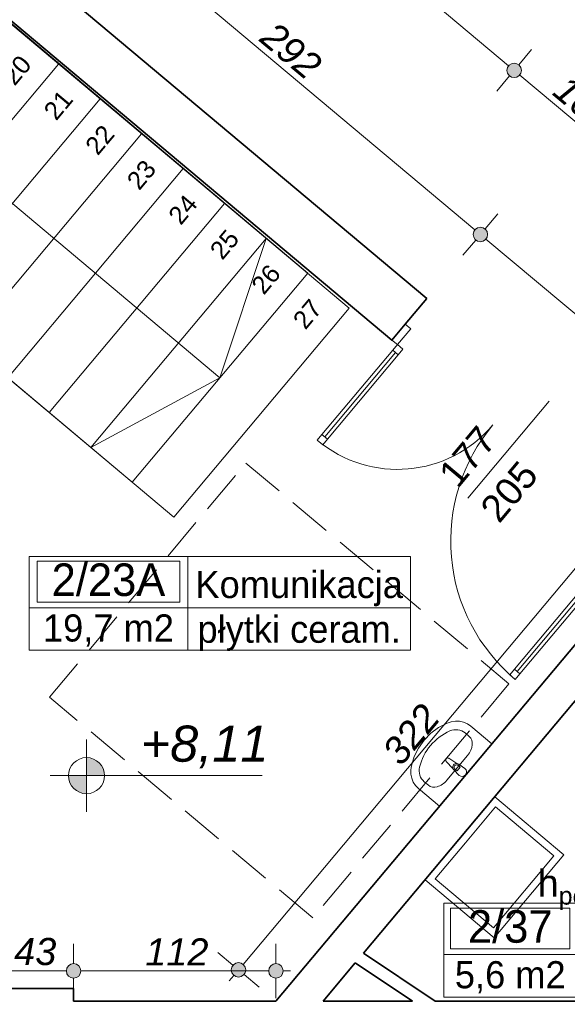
# Model space of a CAD drawing. Header units: millimetres. Extents: x -13944 to 84772, y -78836 to -35317.
# Tile 58 of 85: x 44869 to 47900, y -62132 to -56684. Entities that reach past the tile are written whole.
import ezdxf
from ezdxf.enums import TextEntityAlignment as Align

# ---------------------------------------------------------------- set-up
doc = ezdxf.new("R2010")
doc.units = ezdxf.units.MM
doc.header["$MEASUREMENT"] = 0
doc.linetypes.add('Krawędzie ukryte', pattern=[340, 240, -100])
for name, color, linetype, lineweight in [('0_Nr_pióra__3', 7, 'Continuous', 20), ('_podkład_Nr_pióra__1', 7, 'Continuous', 0), ('Drzwi ArchiCAD_Nr_pióra__1', 7, 'Continuous', 0), ('Konstrukcja - Schody_Nr_pióra__23', 8, 'Continuous', 20), ('Konstrukcja - Stropy_Nr_pióra__1', 7, 'Continuous', 0), ('Konstrukcja - Ściany zew_Nr_pióra__6', 7, 'Continuous', 35), ('Metryczki pomieszczeń ArchiCADa_Nr_pióra__1', 7, 'Continuous', 0), ('Wnetrze - Sanitariaty_Nr_pióra__22', 8, 'Continuous', 13), ('Wymiarowanie - Ogólne_Nr_pióra__82', 114, 'Continuous', 13), ('Wymiarowanie - Poziomy_Nr_pióra__1', 7, 'Continuous', 0), ('Znaczniki drzwi ArchiCADa_Nr_pióra__1', 7, 'Continuous', 0), ('Znaczniki drzwi ArchiCADa_Nr_pióra__7', 7, 'Continuous', 70)]:
    doc.layers.add(name, color=color, linetype=linetype, lineweight=lineweight)
for name, color, linetype in [('Elementy modelu - Strefy', 7, 'Continuous'), ('Wymiarowanie - Ogólne', 7, 'Continuous'), ('Wymiarowanie - Poziomy', 7, 'Continuous')]:
    doc.layers.add(name, color=color, linetype=linetype)
doc.styles.add('GENERATED_STYLE_1', font='txt')
doc.styles.add('GENERATED_STYLE_2', font='txt')
doc.styles.add('GENERATED_STYLE_3', font='txt')
doc.styles.add('GENERATED_STYLE_4', font='txt')
doc.dimstyles.new('GENERATED_STYLE__1', dxfattribs={"dimtxt": 150, "dimasz": 152, "dimexe": 0.18, "dimexo": 0, "dimgap": 0.09, "dimtad": 1, "dimlfac": 0.1, "dimzin": 0, "dimdsep": 46, "dimtxsty": 'GENERATED_STYLE_3', "dimblk": 'ARROWHEAD_11', "dimblk1": 'ARROWHEAD_11', "dimblk2": 'ARROWHEAD_11', "dimcen": 0.09, "dimclrd": 114, "dimclre": 114, "dimclrt": 114, "dimazin": 0, "dimtfac": 1, "dimtdec": 4, "dimtmove": 0, "dimatfit": 3, "dimfxl": 1, "dimtolj": 1, "dimtzin": 0, "dimarcsym": 0})

# ---------------------------------------------------------------- blocks, each defined once
blk = doc.blocks.new('Brudownik_2_37_38', base_point=(47950.8, -61856))
at = {"layer": 'Metryczki pomieszczeń ArchiCADa_Nr_pióra__1', "linetype": 'Continuous'}
for p, q in [((47216.8, -61573.1), (49159, -61573.1)), ((47216.8, -62091.7), (47216.8, -61573.1)), ((47253.5, -61599.1), (47914.1, -61599.1)), ((47253.5, -61825.3), (47253.5, -61599.1)), ((47914.1, -61599.1), (47914.1, -61825.3)), ((47950.8, -61573.1), (47950.8, -62091.7)), ((49159, -61573.1), (49159, -62091.7)), ((47914.1, -61825.3), (47253.5, -61825.3)), ((47216.8, -61856), (49159, -61856)), ((49159, -62091.7), (47216.8, -62091.7))]:
    blk.add_line(p, q, dxfattribs=at)
at = {"layer": 'Metryczki pomieszczeń ArchiCADa_Nr_pióra__1'}
for tag, height, style, p in [('ROOM_NUMBER', 180, 'GENERATED_STYLE_2', (47583.8, -61701)), ('ROOM_NAME', 150, 'GENERATED_STYLE_1', (48554.9, -61707.2)), ('ROOM_CALC_AREA', 150, 'GENERATED_STYLE_1', (47583.8, -61968)), ('floor_f', 150, 'GENERATED_STYLE_1', (48554.9, -61975.1))]:
    blk.add_attdef(tag, text='', height=height, dxfattribs=dict(at, style=style)).set_placement(p, align=Align.MIDDLE_CENTER)
blk = doc.blocks.new('Komunikacja_2_23A_44', base_point=(45799.5, -59937.5))
at = {"layer": 'Metryczki pomieszczeń ArchiCADa_Nr_pióra__1', "linetype": 'Continuous'}
for p, q in [((44921.5, -59654.7), (47032.1, -59654.7)), ((44921.5, -60173.2), (44921.5, -59654.7)), ((44965.4, -59680.6), (45755.6, -59680.6)), ((44965.4, -59906.9), (44965.4, -59680.6)), ((45755.6, -59680.6), (45755.6, -59906.9)), ((45799.5, -59654.7), (45799.5, -60173.2)), ((47032.1, -59654.7), (47032.1, -60173.2)), ((45755.6, -59906.9), (44965.4, -59906.9)), ((44921.5, -59937.5), (47032.1, -59937.5)), ((47032.1, -60173.2), (44921.5, -60173.2))]:
    blk.add_line(p, q, dxfattribs=at)
at = {"layer": 'Metryczki pomieszczeń ArchiCADa_Nr_pióra__1'}
for tag, height, style, p in [('ROOM_NUMBER', 180, 'GENERATED_STYLE_2', (45360.5, -59782.6)), ('ROOM_NAME', 150, 'GENERATED_STYLE_1', (46415.8, -59809.1)), ('ROOM_CALC_AREA', 150, 'GENERATED_STYLE_1', (45360.5, -60049.6)), ('floor_f', 150, 'GENERATED_STYLE_1', (46415.8, -60056.6))]:
    blk.add_attdef(tag, text='', height=height, dxfattribs=dict(at, style=style)).set_placement(p, align=Align.MIDDLE_CENTER)
blk = doc.blocks.new('*D101')
at = {"layer": 'Wymiarowanie - Ogólne_Nr_pióra__82', "linetype": 'Continuous'}
for points in [[(39276.8, -39330.7), (39273.8, -39315.4), (39265.1, -39302.4), (39252.1, -39293.7), (39236.8, -39290.7), (39221.5, -39293.7), (39208.5, -39302.4), (39199.9, -39315.4), (39196.8, -39330.7), (39199.9, -39346), (39208.5, -39359), (39221.5, -39367.6), (39236.8, -39370.7), (39252.1, -39367.6), (39265.1, -39359), (39273.8, -39346)], [(61589.9, -58047.1), (61586.9, -58031.8), (61578.2, -58018.8), (61565.2, -58010.1), (61549.9, -58007.1), (61534.6, -58010.1), (61521.6, -58018.8), (61513, -58031.8), (61509.9, -58047.1), (61513, -58062.4), (61521.6, -58075.4), (61534.6, -58084), (61549.9, -58087.1), (61565.2, -58084), (61578.2, -58075.4), (61586.9, -58062.4)]]:
    blk.add_hatch(color=256, dxfattribs=at).paths.add_polyline_path(points)
for p, q in [((39262.5, -39300), (39333.2, -39215.7)), ((39175.5, -39279.3), (39206.2, -39305)), ((39140.4, -39445.6), (39211.1, -39361.3)), ((39267.5, -39356.4), (61519.3, -58021.4)), ((61575.6, -58016.4), (61646.3, -57932.2)), ((61453.5, -58162), (61524.2, -58077.7)), ((61580.6, -58072.8), (61611.2, -58098.5))]:
    blk.add_line(p, q, dxfattribs=at)
for centre in [(39236.8, -39330.7), (61549.9, -58047.1)]:
    blk.add_circle(centre, 40, dxfattribs=at)
at = {"layer": 'Wymiarowanie - Ogólne_Nr_pióra__82', "insert": (50150.5, -48446), "char_height": 150, "attachment_point": 7, "rotation": 320.0098, "style": 'GENERATED_STYLE_3'}
blk.add_mtext('\\A1;{\\fArial|b0|i1|c238|p38;2 912,5}', dxfattribs=at)
blk = doc.blocks.new('ARROWHEAD_11')
at = {"color": 0, "linetype": 'Continuous', "lineweight": 0}
blk.add_line((0, 0), (-1, 0), dxfattribs=at)
at = {"color": 0, "linetype": 'Continuous', "lineweight": 0, "const_width": 0.25, "flags": 128}
blk.add_lwpolyline([(-0.125, 0, 1), (0.125, 0, 1)], format="xyb", close=True, dxfattribs=at)
blk = doc.blocks.new('*D152')
at = {"layer": 'Wymiarowanie - Ogólne_Nr_pióra__82', "linetype": 'Continuous'}
for points in [[(44190.1, -54066.5), (44187.1, -54051.2), (44178.4, -54038.2), (44165.4, -54029.5), (44150.1, -54026.5), (44134.8, -54029.5), (44121.8, -54038.2), (44113.2, -54051.2), (44110.1, -54066.5), (44113.2, -54081.8), (44121.8, -54094.8), (44134.8, -54103.4), (44150.1, -54106.5), (44165.4, -54103.4), (44178.4, -54094.8), (44187.1, -54081.8)], [(47645.5, -56964.9), (47642.4, -56949.6), (47633.8, -56936.6), (47620.8, -56927.9), (47605.5, -56924.9), (47590.2, -56927.9), (47577.2, -56936.6), (47568.5, -56949.6), (47565.5, -56964.9), (47568.5, -56980.2), (47577.2, -56993.2), (47590.2, -57001.8), (47605.5, -57004.9), (47620.8, -57001.8), (47633.8, -56993.2), (47642.4, -56980.2)]]:
    blk.add_hatch(color=256, dxfattribs=at).paths.add_polyline_path(points)
for p, q in [((44175.8, -54035.8), (44246.5, -53951.6)), ((44180.8, -54092.2), (47574.8, -56939.2)), ((44053.7, -54181.4), (44124.4, -54097.1))]:
    blk.add_line(p, q, dxfattribs=at)
for centre in [(44150.1, -54066.5), (47605.5, -56964.9)]:
    blk.add_circle(centre, 40, dxfattribs=at)
at = {"layer": 'Wymiarowanie - Ogólne_Nr_pióra__82', "insert": (45766.3, -55383), "char_height": 150, "attachment_point": 7, "rotation": 320.0098, "style": 'GENERATED_STYLE_3'}
blk.add_mtext('\\A1;{\\fArial|b0|i1|c238|p38;451}', dxfattribs=at)
blk = doc.blocks.new('*D153')
at = {"layer": 'Wymiarowanie - Ogólne_Nr_pióra__82', "linetype": 'Continuous'}
for points in [[(47645.5, -56964.9), (47642.4, -56949.6), (47633.8, -56936.6), (47620.8, -56927.9), (47605.5, -56924.9), (47590.2, -56927.9), (47577.2, -56936.6), (47568.5, -56949.6), (47565.5, -56964.9), (47568.5, -56980.2), (47577.2, -56993.2), (47590.2, -57001.8), (47605.5, -57004.9), (47620.8, -57001.8), (47633.8, -56993.2), (47642.4, -56980.2)], [(48449.9, -57639.7), (48446.9, -57624.3), (48438.2, -57611.4), (48425.2, -57602.7), (48409.9, -57599.7), (48394.6, -57602.7), (48381.6, -57611.4), (48373, -57624.3), (48369.9, -57639.7), (48373, -57655), (48381.6, -57667.9), (48394.6, -57676.6), (48409.9, -57679.7), (48425.2, -57676.6), (48438.2, -57667.9), (48446.9, -57655)]]:
    blk.add_hatch(color=256, dxfattribs=at).paths.add_polyline_path(points)
for p, q in [((47631.2, -56934.2), (47701.9, -56849.9)), ((47509.1, -57079.8), (47579.8, -56995.5)), ((47636.1, -56990.6), (48379.3, -57613.9)), ((48435.6, -57609), (48506.3, -57524.7)), ((48313.5, -57754.6), (48384.2, -57670.3))]:
    blk.add_line(p, q, dxfattribs=at)
at = {"layer": 'Wymiarowanie - Ogólne_Nr_pióra__82', "char_height": 150, "attachment_point": 7, "rotation": 320.0098, "style": 'GENERATED_STYLE_3'}
for s, insert in [('\\A1;{\\fArial|b0|i1|c238|p38;105}', (47809, -57096.4)), ('\\A1;{\\fArial|b0|i1|c238|p38;30}', (48224.1, -57444.7))]:
    blk.add_mtext(s, dxfattribs=dict(at, insert=insert))
blk = doc.blocks.new('*D176')
at = {"layer": 'Wymiarowanie - Ogólne_Nr_pióra__82', "linetype": 'Continuous'}
for points in [[(45221.3, -55995.9), (45218.3, -55980.6), (45209.6, -55967.6), (45196.6, -55958.9), (45181.3, -55955.9), (45166, -55958.9), (45153, -55967.6), (45144.3, -55980.6), (45141.3, -55995.9), (45144.3, -56011.2), (45153, -56024.2), (45166, -56032.9), (45181.3, -56035.9), (45196.6, -56032.9), (45209.6, -56024.2), (45218.3, -56011.2)], [(47458.5, -57872.5), (47455.4, -57857.2), (47446.8, -57844.2), (47433.8, -57835.5), (47418.5, -57832.5), (47403.2, -57835.5), (47390.2, -57844.2), (47381.5, -57857.2), (47378.5, -57872.5), (47381.5, -57887.8), (47390.2, -57900.7), (47403.2, -57909.4), (47418.5, -57912.5), (47433.8, -57909.4), (47446.8, -57900.7), (47455.4, -57887.8)]]:
    blk.add_hatch(color=256, dxfattribs=at).paths.add_polyline_path(points)
for p, q in [((45207, -55965.3), (45277.7, -55881)), ((45084.9, -56110.8), (45155.6, -56026.6)), ((45211.9, -56021.6), (47387.8, -57846.8)), ((47444.2, -57841.8), (47514.9, -57757.5)), ((47322.1, -57987.4), (47392.8, -57903.1))]:
    blk.add_line(p, q, dxfattribs=at)
blk.add_circle((47418.5, -57872.5), 40, dxfattribs=at)
at = {"layer": 'Wymiarowanie - Ogólne_Nr_pióra__82', "insert": (46188.3, -56801.5), "char_height": 150, "attachment_point": 7, "rotation": 320.0098, "style": 'GENERATED_STYLE_3'}
blk.add_mtext('\\A1;{\\fArial|b0|i1|c238|p38;292}', dxfattribs=at)
blk = doc.blocks.new('*D177')
at = {"layer": 'Wymiarowanie - Ogólne_Nr_pióra__82', "linetype": 'Continuous'}
for points in [[(47458.5, -57872.5), (47455.4, -57857.2), (47446.8, -57844.2), (47433.8, -57835.5), (47418.5, -57832.5), (47403.2, -57835.5), (47390.2, -57844.2), (47381.5, -57857.2), (47378.5, -57872.5), (47381.5, -57887.8), (47390.2, -57900.7), (47403.2, -57909.4), (47418.5, -57912.5), (47433.8, -57909.4), (47446.8, -57900.7), (47455.4, -57887.8)], [(48814.6, -59010), (48811.5, -58994.7), (48802.8, -58981.7), (48789.9, -58973), (48774.6, -58970), (48759.3, -58973), (48746.3, -58981.7), (48737.6, -58994.7), (48734.6, -59010), (48737.6, -59025.3), (48746.3, -59038.2), (48759.3, -59046.9), (48774.6, -59050), (48789.9, -59046.9), (48802.8, -59038.2), (48811.5, -59025.3)]]:
    blk.add_hatch(color=256, dxfattribs=at).paths.add_polyline_path(points)
for p, q in [((47322.1, -57987.4), (47392.8, -57903.1)), ((47449.1, -57898.2), (48743.9, -58984.3)), ((48800.3, -58979.3), (48871, -58895)), ((48678.2, -59124.9), (48748.9, -59040.6))]:
    blk.add_line(p, q, dxfattribs=at)
at = {"layer": 'Wymiarowanie - Ogólne_Nr_pióra__82', "insert": (47985, -58308.5), "char_height": 150, "attachment_point": 7, "rotation": 320.0098, "style": 'GENERATED_STYLE_3'}
blk.add_mtext('\\A1;{\\fArial|b0|i1|c238|p38;177}', dxfattribs=at)
blk = doc.blocks.new('*D352')
at = {"layer": 'Wymiarowanie - Ogólne_Nr_pióra__82', "linetype": 'Continuous'}
for points in [[(44777.4, -61946.8), (44774.4, -61931.5), (44765.7, -61918.6), (44752.7, -61909.9), (44737.4, -61906.8), (44722.1, -61909.9), (44709.2, -61918.6), (44700.5, -61931.5), (44697.4, -61946.8), (44700.5, -61962.1), (44709.2, -61975.1), (44722.1, -61983.8), (44737.4, -61986.8), (44752.7, -61983.8), (44765.7, -61975.1), (44774.4, -61962.1)], [(45207.4, -61946.9), (45204.4, -61931.6), (45195.7, -61918.6), (45182.7, -61909.9), (45167.4, -61906.9), (45152.1, -61909.9), (45139.2, -61918.6), (45130.5, -61931.6), (45127.4, -61946.9), (45130.5, -61962.2), (45139.2, -61975.2), (45152.1, -61983.8), (45167.4, -61986.9), (45182.7, -61983.8), (45195.7, -61975.2), (45204.4, -61962.2)]]:
    blk.add_hatch(color=256, dxfattribs=at).paths.add_polyline_path(points)
for p, q in [((44737.4, -61906.8), (44737.5, -61796.8)), ((45167.4, -61906.9), (45167.5, -61796.9)), ((44737.4, -62096.8), (44737.4, -61986.8)), ((44777.4, -61946.8), (45127.4, -61946.9))]:
    blk.add_line(p, q, dxfattribs=at)
blk.add_circle((44737.4, -61946.8), 40, dxfattribs=at)
at = {"layer": 'Wymiarowanie - Ogólne_Nr_pióra__82', "insert": (44838.6, -61916.8), "char_height": 150, "attachment_point": 7, "rotation": 359.9958, "style": 'GENERATED_STYLE_3'}
blk.add_mtext('\\A1;{\\fArial|b0|i1|c238|p38;43}', dxfattribs=at)
blk = doc.blocks.new('*D353')
at = {"layer": 'Wymiarowanie - Ogólne_Nr_pióra__82', "linetype": 'Continuous'}
for points in [[(45207.4, -61946.9), (45204.4, -61931.6), (45195.7, -61918.6), (45182.7, -61909.9), (45167.4, -61906.9), (45152.1, -61909.9), (45139.2, -61918.6), (45130.5, -61931.6), (45127.4, -61946.9), (45130.5, -61962.2), (45139.2, -61975.2), (45152.1, -61983.8), (45167.4, -61986.9), (45182.7, -61983.8), (45195.7, -61975.2), (45204.4, -61962.2)], [(46327.4, -61946.9), (46324.4, -61931.6), (46315.7, -61918.7), (46302.7, -61910), (46287.4, -61906.9), (46272.1, -61910), (46259.1, -61918.7), (46250.4, -61931.6), (46247.4, -61946.9), (46250.4, -61962.3), (46259.1, -61975.2), (46272.1, -61983.9), (46287.4, -61986.9), (46302.7, -61983.9), (46315.7, -61975.2), (46324.4, -61962.3)]]:
    blk.add_hatch(color=256, dxfattribs=at).paths.add_polyline_path(points)
for p, q in [((45167.4, -61906.9), (45167.5, -61796.9)), ((46287.4, -61906.9), (46287.4, -61796.9)), ((45167.4, -62096.9), (45167.4, -61986.9)), ((45207.4, -61946.9), (46247.4, -61946.9)), ((46287.4, -62096.9), (46287.4, -61986.9)), ((46327.4, -61947), (46367.4, -61947))]:
    blk.add_line(p, q, dxfattribs=at)
for centre in [(45167.4, -61946.9), (46287.4, -61946.9)]:
    blk.add_circle(centre, 40, dxfattribs=at)
at = {"layer": 'Wymiarowanie - Ogólne_Nr_pióra__82', "insert": (45564.2, -61916.9), "char_height": 150, "attachment_point": 7, "rotation": 359.9958, "style": 'GENERATED_STYLE_3'}
blk.add_mtext('\\A1;{\\fArial|b0|i1|c238|p38;112}', dxfattribs=at)
blk = doc.blocks.new('*D388')
at = {"layer": 'Wymiarowanie - Ogólne_Nr_pióra__82', "linetype": 'Continuous'}
for points in [[(48186.5, -59477.9), (48183.4, -59462.6), (48174.7, -59449.6), (48161.8, -59440.9), (48146.5, -59437.9), (48131.2, -59440.9), (48118.2, -59449.6), (48109.5, -59462.6), (48106.5, -59477.9), (48109.5, -59493.2), (48118.2, -59506.2), (48131.2, -59514.9), (48146.5, -59517.9), (48161.8, -59514.9), (48174.7, -59506.2), (48183.4, -59493.2)], [(46120.1, -61941.3), (46117.1, -61926), (46108.4, -61913), (46095.5, -61904.3), (46080.1, -61901.3), (46064.8, -61904.3), (46051.9, -61913), (46043.2, -61926), (46040.1, -61941.3), (46043.2, -61956.6), (46051.9, -61969.6), (46064.8, -61978.3), (46080.1, -61981.3), (46095.5, -61978.3), (46108.4, -61969.6), (46117.1, -61956.6)]]:
    blk.add_hatch(color=256, dxfattribs=at).paths.add_polyline_path(points)
for p, q in [((48115.8, -59452.2), (48031.5, -59381.5)), ((48172.2, -59447.3), (48197.9, -59416.6)), ((46105.9, -61910.6), (48120.8, -59508.5)), ((48261.4, -59574.3), (48177.1, -59503.6)), ((46049.5, -61915.6), (45965.2, -61844.9)), ((46028.7, -62002.6), (46054.4, -61971.9)), ((46195.1, -62037.7), (46110.8, -61967))]:
    blk.add_line(p, q, dxfattribs=at)
for centre in [(48146.5, -59477.9), (46080.1, -61941.3)]:
    blk.add_circle(centre, 40, dxfattribs=at)
at = {"layer": 'Wymiarowanie - Ogólne_Nr_pióra__82', "insert": (46980.6, -60821.1), "char_height": 150, "attachment_point": 7, "rotation": 50.0098, "style": 'GENERATED_STYLE_3'}
blk.add_mtext('\\A1;{\\fArial|b0|i1|c238|p38;322}', dxfattribs=at)

msp = doc.modelspace()

# ---------------------------------------------------------------- hatches: boundary and pattern name
at = {"layer": 'Wymiarowanie - Poziomy', "linetype": 'Continuous', "lineweight": 0, "true_color": 0x000000}
for points in [[(45238.789, -60866.719), (45338.789, -60866.719), (45331.177, -60828.45), (45309.5, -60796.008), (45277.058, -60774.331), (45238.789, -60766.719)], [(45238.789, -60866.719), (45138.789, -60866.719), (45146.401, -60904.987), (45168.079, -60937.429), (45200.521, -60959.107), (45238.789, -60966.719)]]:
    msp.add_hatch(color=18, dxfattribs=at).paths.add_polyline_path(points)

# ---------------------------------------------------------------- linework, layer by layer
at = {"layer": '_podkład_Nr_pióra__1', "linetype": 'Krawędzie ukryte'}
for p, q in [((45034.941, -60432.193), (46121.03, -59137.393)), ((46121.03, -59137.393), (47576.723, -60358.44)), ((47576.723, -60358.44), (46490.634, -61653.241)), ((46490.634, -61653.241), (45034.941, -60432.193))]:
    msp.add_line(p, q, dxfattribs=at)
at = {"layer": 'Drzwi ArchiCAD_Nr_pióra__1', "linetype": 'Continuous'}
for p, q in [((46928.66, -58456.395), (47002.565, -58368.287)), ((46928.66, -58456.395), (47002.565, -58368.287)), ((47033.212, -58393.993), (46959.306, -58482.101)), ((47002.565, -58368.287), (47033.212, -58393.993)), ((46959.306, -58482.101), (46928.66, -58456.395)), ((46933.6, -58512.747), (46959.306, -58482.101)), ((46959.306, -58482.101), (46989.952, -58507.807)), ((46541.579, -58980.101), (46933.6, -58512.747)), ((46948.923, -58525.6), (46556.902, -58992.955)), ((46556.902, -58992.955), (46948.923, -58525.6)), ((46556.902, -58992.955), (46948.923, -58525.6)), ((46964.246, -58538.454), (46572.225, -59005.808)), ((46933.6, -58512.747), (46948.923, -58525.6)), ((46964.246, -58538.454), (46933.6, -58512.747)), ((46948.923, -58525.6), (46964.246, -58538.454)), ((46989.952, -58507.807), (46964.246, -58538.454)), ((46515.873, -59010.748), (46541.579, -58980.101)), ((46556.902, -58992.955), (46541.579, -58980.101)), ((46541.579, -58980.101), (46572.225, -59005.808)), ((46572.225, -59005.808), (46556.902, -58992.955)), ((46546.519, -59036.454), (46515.873, -59010.748)), ((46572.225, -59005.808), (46546.519, -59036.454)), ((48197.754, -59573.131), (47606.51, -60277.993)), ((48213.077, -59585.984), (47621.833, -60290.846)), ((47621.833, -60290.846), (48213.077, -59585.984)), ((47621.833, -60290.846), (48213.077, -59585.984)), ((47637.156, -60303.699), (48228.401, -59598.837)), ((47606.51, -60277.993), (47580.804, -60308.639)), ((47606.51, -60277.993), (47621.833, -60290.846)), ((47637.156, -60303.699), (47606.51, -60277.993)), ((47611.45, -60334.345), (47637.156, -60303.699)), ((47621.833, -60290.846), (47637.156, -60303.699)), ((47580.804, -60308.639), (47611.45, -60334.345))]:
    msp.add_line(p, q, dxfattribs=at)
for centre, radius, start, end in [((46959.306, -58482.101), 690, 230.009795, 320.009795), ((48254.107, -59568.191), 1000, 140.009795, 230.009795)]:
    msp.add_arc(centre, radius, start, end, dxfattribs=at)
at = {"layer": 'Konstrukcja - Schody_Nr_pióra__23', "linetype": 'Continuous'}
for p, q in [((40794.149, -53330.159), (46692.738, -58279.568)), ((40128.828, -53757.473), (45977.623, -58665.102)), ((39463.507, -54184.788), (45722.139, -59436.304)), ((45084.032, -56929.729), (44113.433, -58086.466)), ((45313.847, -57122.563), (44343.248, -58279.3)), ((45543.662, -57315.398), (44573.063, -58472.134)), ((45773.477, -57508.232), (44802.879, -58664.968)), ((46003.292, -57701.066), (45032.694, -58857.802)), ((46233.107, -57893.9), (45262.509, -59050.636)), ((45977.623, -58665.102), (46233.107, -57893.9)), ((46462.922, -58086.734), (45492.324, -59243.47)), ((46692.738, -58279.568), (45722.139, -59436.304)), ((46692.738, -58279.568), (45722.139, -59436.304)), ((45977.623, -58665.102), (45262.509, -59050.636))]:
    msp.add_line(p, q, dxfattribs=at)
at = {"layer": 'Konstrukcja - Stropy_Nr_pióra__1', "linetype": 'Continuous', "flags": 128}
msp.add_lwpolyline([(45492.324, -59243.47), (46462.922, -58086.734), (41217.004, -53665.41), (40236.814, -54833.894)], close=True, dxfattribs=at)
at = {"layer": 'Konstrukcja - Ściany zew_Nr_pióra__6', "linetype": 'Continuous'}
for p, q in [((47002.565, -58368.287), (47121.457, -58226.549)), ((46928.66, -58456.395), (47002.565, -58368.287))]:
    msp.add_line(p, q, dxfattribs=at)
at = {"layer": 'Konstrukcja - Ściany zew_Nr_pióra__6', "linetype": 'Continuous', "flags": 128}
for points in [[(41217.004, -53665.41), (46928.66, -58456.395)], [(47121.457, -58226.549), (44884.286, -56349.991)], [(48353.708, -59651.737), (46287.391, -62115.132)], [(46771.767, -61848.883), (48506.939, -59780.268)], [(47168.088, -62115.192), (46771.767, -61848.883)], [(46548.42, -62115.15), (46726.526, -61902.819)], [(46726.526, -61902.819), (47042.567, -62115.183)], [(45167.434, -62045.057), (44737.434, -62045.028)], [(45167.43, -62115.057), (45167.434, -62045.057)], [(46287.391, -62115.132), (45167.43, -62115.057)], [(47042.567, -62115.183), (46548.42, -62115.15)], [(48793.423, -62115.301), (47168.088, -62115.192)]]:
    msp.add_lwpolyline(points, dxfattribs=at)
at = {"layer": 'Wnetrze - Sanitariaty_Nr_pióra__22', "linetype": 'Continuous'}
for p, q in [((47187.634, -60600.512), (47234.357, -60575.894)), ((47234.357, -60575.894), (47256.929, -60568.424)), ((47256.929, -60568.424), (47280.168, -60565.058)), ((47280.168, -60565.058), (47303.329, -60565.904)), ((47303.329, -60565.904), (47325.672, -60570.935)), ((47325.672, -60570.935), (47346.485, -60579.99)), ((47145.01, -60632.319), (47187.634, -60600.512)), ((47357.051, -60649.883), (47333.654, -60630.246)), ((47346.485, -60579.99), (47365.1, -60592.78)), ((47365.1, -60592.78), (47482.083, -60690.968)), ((47076.58, -60713.849), (47107.652, -60670.446)), ((47107.652, -60670.446), (47145.01, -60632.319)), ((47052.644, -60761.342), (47076.58, -60713.849)), ((47482.083, -60690.968), (47192.781, -61035.648)), ((47036.5, -60811.625), (47052.644, -60761.342)), ((47266.28, -60826.735), (47229.997, -60787.626)), ((47347.585, -60755.479), (47232.996, -60892.002)), ((47244.269, -60770.622), (47289.077, -60799.574)), ((47033.056, -60835.151), (47036.5, -60811.625)), ((47033.77, -60858.621), (47033.056, -60835.151)), ((47301.027, -60865.391), (47271.464, -60835.356)), ((47277.885, -60831.084), (47289.276, -60840.644)), ((47289.276, -60840.644), (47306.762, -60819.81)), ((47306.762, -60819.81), (47295.372, -60810.25)), ((47298.466, -60803.186), (47333.172, -60827.093)), ((47038.619, -60881.285), (47033.77, -60858.621)), ((47047.448, -60902.418), (47038.619, -60881.285)), ((47059.975, -60921.345), (47047.448, -60902.418)), ((47130.641, -60919.633), (47107.245, -60899.996)), ((47075.799, -60937.461), (47059.975, -60921.345)), ((47192.781, -61035.648), (47075.799, -60937.461)), ((47305.102, -61213.059), (47497.899, -60983.212)), ((47497.899, -60983.212), (47880.976, -61304.541)), ((47335.748, -61238.765), (47502.839, -61039.565)), ((47502.839, -61039.565), (47824.624, -61309.481)), ((47112.305, -61442.905), (47305.102, -61213.059)), ((47168.657, -61437.965), (47335.748, -61238.765)), ((47824.624, -61309.481), (47490.442, -61707.881)), ((47880.976, -61304.541), (47495.382, -61764.233)), ((47495.382, -61764.233), (47112.305, -61442.905)), ((47490.442, -61707.881), (47168.657, -61437.965))]:
    msp.add_line(p, q, dxfattribs=at)
for centre, radius, start, end in [((47238.198, -60780.018), 11.187, 57.131117, 222.853268), ((47286.42, -60820.492), 21.086, 82.763218, 197.221167), ((47286.42, -60820.492), 21.086, 197.221167, 224.822585), ((47286.629, -60820.667), 13.6, 49.992192, 229.992192), ((47286.42, -60820.492), 21.086, 55.161799, 82.763218), ((47317.099, -60846.242), 25, 229.992192, 49.992192)]:
    msp.add_arc(centre, radius, start, end, dxfattribs=at)
for centre, major_axis, ratio, start_param, end_param in [((47337.432, -60863.308), (-176.097, -209.806), 0.92929293, 4.21541414, 5.20936382), ((47277.756, -60696.844), (-55.898, -66.598), 0.92929293, 3.14159265, 4.21541415), ((47301.077, -60716.571), (-55.963, -66.676), 0.69657392, 1.57079633, 3.14159265), ((47163.143, -60833.397), (-55.898, -66.598), 0.92929293, 5.20936381, 6.28318531), ((47186.615, -60852.945), (-55.963, -66.676), 0.69657392, 0, 1.57079633)]:
    msp.add_ellipse(centre, major_axis=major_axis, ratio=ratio, start_param=start_param, end_param=end_param, dxfattribs=at)
for p in [(47244.269, -60770.622), (47266.28, -60826.735), (47298.466, -60803.186), (47301.027, -60865.391)]:
    msp.add_point(p, dxfattribs=at)
at = {"layer": 'Wymiarowanie - Poziomy_Nr_pióra__1', "linetype": 'Continuous'}
for p, q in [((45238.789, -61066.719), (45238.789, -60666.719)), ((45038.789, -60866.719), (46211.705, -60866.719))]:
    msp.add_line(p, q, dxfattribs=at)
msp.add_circle((45238.789, -60866.719), 100, dxfattribs=at)
at = {"layer": 'Znaczniki drzwi ArchiCADa_Nr_pióra__1', "linetype": 'Continuous'}
msp.add_line((47349.644, -59331.608), (47799.503, -58795.3), dxfattribs=at)

# ---------------------------------------------------------------- block references
at = {"layer": 'Elementy modelu - Strefy', "linetype": 'Continuous'}
ref = msp.add_blockref('Komunikacja_2_23A_44', (45799.5, -59937.509), dxfattribs=at)
ref.add_attrib('ROOM_NAME', 'Komunikacja', dxfattribs={"layer": 'Metryczki pomieszczeń ArchiCADa_Nr_pióra__1', "color": 7, "height": 150, "style": 'GENERATED_STYLE_1'}).set_placement((46415.822, -59809.106), align=Align.MIDDLE_CENTER)
ref.add_attrib('ROOM_NUMBER', '2/23A', dxfattribs={"layer": 'Metryczki pomieszczeń ArchiCADa_Nr_pióra__1', "color": 7, "height": 180, "style": 'GENERATED_STYLE_2'}).set_placement((45360.48, -59782.56), align=Align.MIDDLE_CENTER)
ref.add_attrib('ROOM_CALC_AREA', '19,7 m2', dxfattribs={"layer": 'Metryczki pomieszczeń ArchiCADa_Nr_pióra__1', "color": 7, "height": 150, "style": 'GENERATED_STYLE_1'}).set_placement((45360.48, -60049.56), align=Align.MIDDLE_CENTER)
ref.add_attrib('floor_f', 'płytki ceram.', dxfattribs={"layer": 'Metryczki pomieszczeń ArchiCADa_Nr_pióra__1', "color": 7, "height": 150, "style": 'GENERATED_STYLE_1'}).set_placement((46415.822, -60056.606), align=Align.MIDDLE_CENTER)
ref = msp.add_blockref('Brudownik_2_37_38', (47950.826, -61855.984), dxfattribs=at)
ref.add_attrib('ROOM_NAME', 'Brudownik', dxfattribs={"layer": 'Metryczki pomieszczeń ArchiCADa_Nr_pióra__1', "color": 7, "height": 150, "style": 'GENERATED_STYLE_1'}).set_placement((48554.909, -61707.164), align=Align.MIDDLE_CENTER)
ref.add_attrib('ROOM_NUMBER', '2/37', dxfattribs={"layer": 'Metryczki pomieszczeń ArchiCADa_Nr_pióra__1', "color": 7, "height": 180, "style": 'GENERATED_STYLE_2'}).set_placement((47583.806, -61701.035), align=Align.MIDDLE_CENTER)
ref.add_attrib('ROOM_CALC_AREA', '5,6 m2', dxfattribs={"layer": 'Metryczki pomieszczeń ArchiCADa_Nr_pióra__1', "color": 7, "height": 150, "style": 'GENERATED_STYLE_1'}).set_placement((47583.806, -61968.035), align=Align.MIDDLE_CENTER)
ref.add_attrib('floor_f', 'płytki ceram.', dxfattribs={"layer": 'Metryczki pomieszczeń ArchiCADa_Nr_pióra__1', "color": 7, "height": 150, "style": 'GENERATED_STYLE_1'}).set_placement((48554.909, -61975.081), align=Align.MIDDLE_CENTER)

# ---------------------------------------------------------------- texts
at = {"layer": '0_Nr_pióra__3', "linetype": 'Continuous', "insert": (48280.365, -61342.759), "char_height": 150, "attachment_point": 2, "style": 'GENERATED_STYLE_4'}
msp.add_mtext('\\A1;{\\fArial|b0|i0|c0|p38;h\\fArial|b0|i0|c0|p38;\\A1{\\H.66x;\\S ^ pom;}\\fArial|b0|i0|c0|p38;=2,53m}', dxfattribs=at)
at = {"layer": 'Konstrukcja - Schody_Nr_pióra__23', "char_height": 100, "attachment_point": 4, "rotation": 50.000535, "style": 'GENERATED_STYLE_1'}
for s, insert in [('\\A1;{\\fArial|b0|i0|c238|p38;20}', (44803.543, -57023.038)), ('\\A1;{\\fArial|b0|i0|c238|p38;21}', (45032.728, -57215.343)), ('\\A1;{\\fArial|b0|i0|c238|p38;22}', (45262.543, -57408.177)), ('\\A1;{\\fArial|b0|i0|c238|p38;23}', (45493.014, -57601.562)), ('\\A1;{\\fArial|b0|i0|c238|p38;24}', (45722.173, -57793.846)), ('\\A1;{\\fArial|b0|i0|c238|p38;25}', (45952.618, -57987.209)), ('\\A1;{\\fArial|b0|i0|c238|p38;26}', (46182.434, -58180.043)), ('\\A1;{\\fArial|b0|i0|c238|p38;27}', (46411.618, -58372.348))]:
    msp.add_mtext(s, dxfattribs=dict(at, insert=insert))
at = {"layer": 'Wymiarowanie - Poziomy_Nr_pióra__1', "insert": (45538.789, -60826.719), "char_height": 200, "attachment_point": 7, "style": 'GENERATED_STYLE_3'}
msp.add_mtext('\\A1;{\\fArial|b0|i1|c238|p38;+8,11}', dxfattribs=at)
at = {"layer": 'Znaczniki drzwi ArchiCADa_Nr_pióra__7', "char_height": 150, "attachment_point": 7, "rotation": 50.009795, "style": 'GENERATED_STYLE_1'}
for s, insert in [('\\A1;{\\fArial|b0|i0|c238|p38;177}', (47292.182, -59283.408)), ('\\A1;{\\fArial|b0|i0|c238|p38;205}', (47523.919, -59477.792))]:
    msp.add_mtext(s, dxfattribs=dict(at, insert=insert))

# ---------------------------------------------------------------- dimensions: what is measured, and where the dimension line sits
at = {"layer": 'Wymiarowanie - Ogólne', "color": 114, "linetype": 'Continuous', "lineweight": 13}
for base, p1, p2, angle, text, picture, middle, turn in [((61549.91, -58047.075), (38648.328, -40032.25), (60961.418, -58748.656), 320.009795, '2 912,5', '*D101', (50460.844, -48608.426), 320.009795), ((48146.465, -59477.9), (46287.391, -62115.132), (48353.708, -59651.737), 50.009795, '322', '*D388', (47032.861, -60642.119), 50.009795)]:
    dim = msp.add_linear_dim(base=base, p1=p1, p2=p2, angle=angle, text=text, dimstyle='GENERATED_STYLE__1', dxfattribs=at)
    dim.commit()
    dim.dimension.update_dxf_attribs({"geometry": picture, "text_midpoint": middle, "dimtype": 160, "text_rotation": turn})
for base, p1, p2, angle, picture, middle, turn in [((47605.47, -56964.866), (44511.495, -53635.658), (47966.851, -56534.039), 320.009795, '*D152', (45945.271, -55435.229), 320.009795), ((47418.467, -57872.462), (44884.286, -56349.991), (47121.457, -58226.549), 320.009795, '*D176', (46367.361, -56853.738), 320.009795), ((48409.932, -57639.655), (47966.851, -56534.039), (48771.313, -57208.829), 320.009795, '*D153', (47987.969, -57148.661), 320.009795), ((48774.56, -59009.965), (47121.457, -58226.549), (48477.55, -59364.051), 320.009795, '*D177', (48163.993, -58360.767), 320.009795), ((45167.441, -61946.867), (44737.434, -62045.028), (45167.434, -62045.057), 359.995796, '*D352', (44952.449, -61841.852), 359.995796), ((46287.403, -61946.95), (45167.434, -62045.057), (46287.391, -62115.132), 359.995796, '*D353', (45727.43, -61841.908), 359.995796)]:
    dim = msp.add_linear_dim(base=base, p1=p1, p2=p2, angle=angle, dimstyle='GENERATED_STYLE__1', dxfattribs=at)
    dim.commit()
    dim.dimension.update_dxf_attribs({"geometry": picture, "text_midpoint": middle, "dimtype": 160, "text_rotation": turn})

doc.saveas('drawing.dxf')
